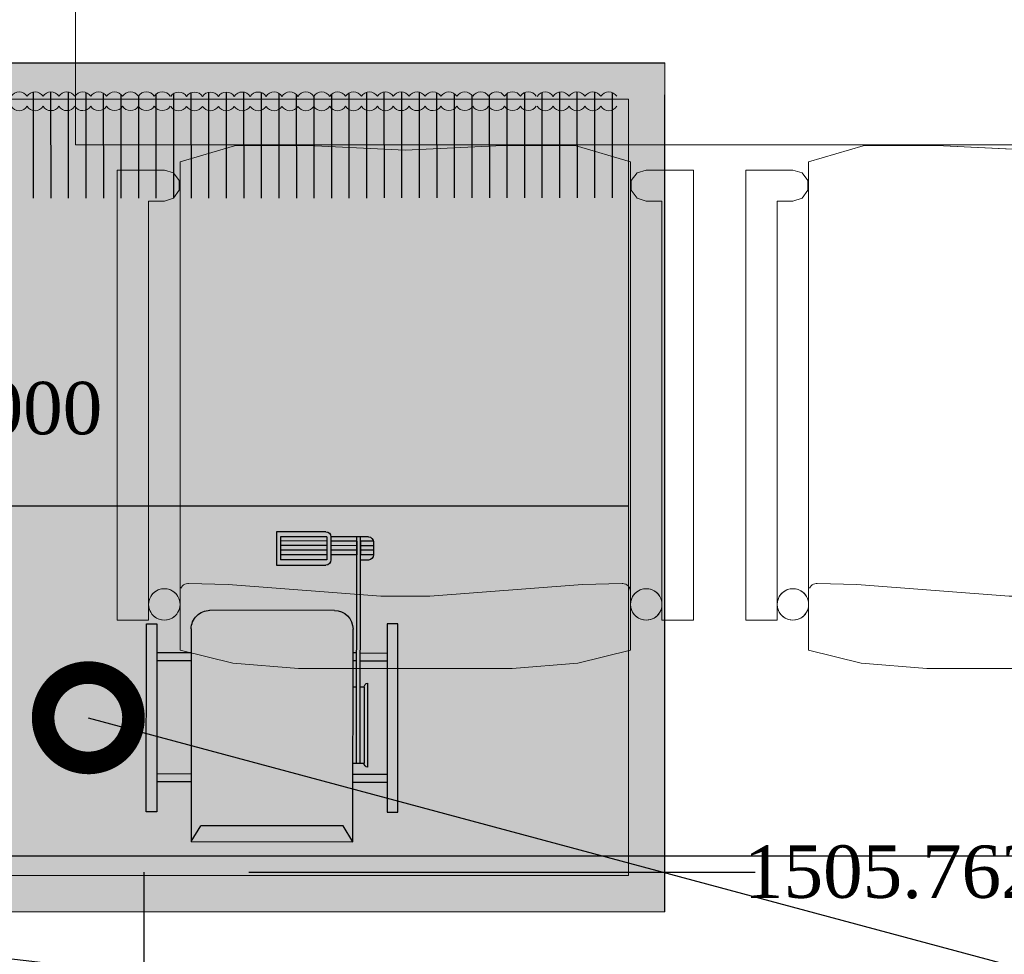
# Model space of a CAD drawing. Header units: millimetres. Extents: x 0 to 88385, y 0 to 41127.
# Tile 147 of 244: x 68309 to 69249, y 23720 to 24612. Entities that reach past the tile are written whole.
import ezdxf
from ezdxf import colors
from ezdxf.entities.mleader import LeaderData, LeaderLine
from ezdxf.math import Vec2, Vec3

# ---------------------------------------------------------------- set-up
doc = ezdxf.new("R2010")
doc.units = ezdxf.units.MM
doc.header["$MEASUREMENT"] = 0
for name, color, linetype in [('- განათება', 7, 'Continuous'), ('- მექანიკური ნაწილი', 7, 'Continuous'), ('- საშტეფცელო როზეტები', 7, 'Continuous'), ('New_Structural - Bearing', 7, 'Continuous')]:
    doc.layers.add(name, color=color, linetype=linetype)
for name, color, linetype, lineweight in [('heating-cooling1', 7, 'Continuous', 0), ('HVAC Room Number', 7, 'Continuous', 0), ('New_2D Drafting - General_Pen_No__1', 7, 'Continuous', 13), ('New_Archicad Doors_Pen_No__1', 7, 'Continuous', 13), ('New_Interior - Furniture _Pen_No__1', 7, 'Continuous', 13)]:
    doc.layers.add(name, color=color, linetype=linetype, lineweight=lineweight)
doc.styles.add('CT', font='ARIALN.TTF', dxfattribs={"height": 200})
doc.styles.get("Standard").update_dxf_attribs({"font": 'sylfaen.ttf'})
doc.dimstyles.get("Standard").update_dxf_attribs({"dimtxt": 0.18, "dimasz": 0.18, "dimexe": 0.18, "dimexo": 0.0625, "dimgap": 0.09, "dimtad": 0, "dimtih": 1, "dimtoh": 1, "dimdec": 4, "dimzin": 0, "dimdsep": 46, "dimtxsty": 'Standard', "dimcen": 0.09, "dimadec": 0, "dimazin": 0, "dimtfac": 1, "dimtdec": 4, "dimtofl": 0, "dimtmove": 0, "dimatfit": 3, "dimfxl": 1, "dimtolj": 1, "dimtzin": 0, "dimarcsym": 0})

# ---------------------------------------------------------------- blocks, each defined once
blk = doc.blocks.new('Door_3')
at = {"layer": 'New_Archicad Doors_Pen_No__1', "color": 7, "linetype": 'Continuous', "lineweight": 13}
blk.add_arc((410, 0), 820, 90, 180, dxfattribs=at)
blk = doc.blocks.new('Wall_69', base_point=(-4783.79, 22847.06))
at = {"layer": 'New_Archicad Doors_Pen_No__1', "color": 7, "linetype": 'Continuous', "lineweight": 13, "xscale": -1, "zscale": 1000}
blk.add_blockref('Door_3', (-16233.79, 22947.06), dxfattribs=at)
blk = doc.blocks.new('Chair 06 27')
at = {"layer": 'New_Interior - Furniture _Pen_No__1', "color": 7, "linetype": 'Continuous', "lineweight": 13}
for p, q in [((172.97, 499.98), (110.29, 494.92)), ((275, 499.98), (172.97, 499.98)), ((377.03, 499.98), (275, 499.98)), ((439.71, 494.92), (377.03, 499.98)), ((110.29, 494.92), (60, 482.32)), ((490, 482.32), (439.71, 494.92)), ((60, 482.32), (60, 16.51)), ((490, 16.51), (490, 482.32)), ((30.01, 453.71), (0, 453.71)), ((0, 453.71), (0, 24.42)), ((30.01, 53.88), (30.01, 453.71)), ((550, 453.71), (519.99, 453.71)), ((519.99, 453.71), (519.99, 53.88)), ((550, 24.42), (550, 453.71)), ((60.24, 424.65), (60, 426.03)), ((60.72, 423.34), (60.24, 424.65)), ((61.42, 422.13), (60.72, 423.34)), ((251.5, 430.73), (106, 419.73)), ((298.5, 430.73), (251.5, 430.73)), ((444, 419.73), (298.5, 430.73)), ((489.28, 423.34), (488.58, 422.13)), ((62.32, 421.05), (61.42, 422.13)), ((63.39, 420.15), (62.32, 421.05)), ((64.61, 419.45), (63.39, 420.15)), ((65.92, 418.98), (64.61, 419.45)), ((67.3, 418.73), (65.92, 418.98)), ((68, 418.73), (67.3, 418.73)), ((106, 419.73), (68, 418.73)), ((482, 418.73), (444, 419.73)), ((482.7, 418.73), (482, 418.73)), ((484.08, 418.98), (482.7, 418.73)), ((485.39, 419.45), (484.08, 418.98)), ((486.61, 420.15), (485.39, 419.45)), ((487.68, 421.05), (486.61, 420.15)), ((488.58, 422.13), (487.68, 421.05)), ((45, 53.88), (30.01, 53.88)), ((53.82, 51.01), (45, 53.88)), ((59.27, 43.52), (53.82, 51.01)), ((496.18, 51.01), (490.73, 43.52)), ((505, 53.88), (496.18, 51.01)), ((519.99, 53.88), (505, 53.88)), ((59.27, 34.25), (59.27, 43.52)), ((490.73, 43.52), (490.73, 34.25)), ((53.82, 26.75), (59.27, 34.25)), ((490.73, 34.25), (496.18, 26.75)), ((0, 24.42), (45, 24.42)), ((45, 24.42), (53.82, 26.75)), ((496.18, 26.75), (505, 24.42)), ((505, 24.42), (550, 24.42)), ((60, 16.51), (111.92, 1.22)), ((438.08, 1.22), (490, 16.51)), ((111.92, 1.22), (182.03, 0.94)), ((182.03, 0.94), (275, 5.15)), ((275, 5.15), (367.96, 0.94)), ((367.96, 0.94), (438.08, 1.22))]:
    blk.add_line(p, q, dxfattribs=at)
at = {"layer": 'New_Interior - Furniture _Pen_No__1', "color": 7, "linetype": 'Continuous', "lineweight": 13, "flags": 128}
for points in [[(60, 16.51), (111.92, 1.22), (182.03, 0.94), (275, 5.15), (367.96, 0.94), (438.08, 1.22), (490, 16.51), (490, 482.32), (439.71, 494.92), (377.03, 499.98), (275, 499.98), (172.97, 499.98), (110.29, 494.92), (60, 482.32)], [(0, 24.42), (45, 24.42), (53.82, 26.75), (59.27, 34.25), (59.27, 43.52), (53.82, 51.01), (45, 53.88), (30.01, 53.88), (30.01, 453.71), (0, 453.71)], [(45, 453.72), (42.4, 453.49), (39.87, 452.81), (37.5, 451.71), (35.36, 450.21), (33.51, 448.36), (32.01, 446.22), (30.9, 443.85), (30.23, 441.33), (30, 438.72), (30.23, 436.12), (30.9, 433.6), (32.01, 431.23), (33.51, 429.09), (35.36, 427.24), (37.5, 425.74), (39.87, 424.63), (42.4, 423.96), (45, 423.73), (47.6, 423.96), (50.13, 424.63), (52.5, 425.74), (54.64, 427.24), (56.49, 429.09), (57.99, 431.23), (59.1, 433.6), (59.77, 436.12), (60, 438.72), (59.77, 441.33), (59.1, 443.85), (57.99, 446.22), (56.49, 448.36), (54.64, 450.21), (52.5, 451.71), (50.13, 452.81), (47.6, 453.49)], [(505, 453.72), (502.4, 453.49), (499.87, 452.81), (497.5, 451.71), (495.36, 450.21), (493.51, 448.36), (492.01, 446.22), (490.9, 443.85), (490.23, 441.33), (490, 438.72), (490.23, 436.12), (490.9, 433.6), (492.01, 431.23), (493.51, 429.09), (495.36, 427.24), (497.5, 425.74), (499.87, 424.63), (502.4, 423.96), (505, 423.73), (507.6, 423.96), (510.13, 424.63), (512.5, 425.74), (514.64, 427.24), (516.49, 429.09), (517.99, 431.23), (519.1, 433.6), (519.77, 436.12), (520, 438.72), (519.77, 441.33), (519.1, 443.85), (517.99, 446.22), (516.49, 448.36), (514.64, 450.21), (512.5, 451.71), (510.13, 452.81), (507.6, 453.49)], [(519.99, 53.88), (505, 53.88), (496.18, 51.01), (490.73, 43.52), (490.73, 34.25), (496.18, 26.75), (505, 24.42), (550, 24.42), (550, 453.71), (519.99, 453.71)]]:
    blk.add_lwpolyline(points, close=True, dxfattribs=at)
at = {"layer": 'New_Interior - Furniture _Pen_No__1', "color": 7, "linetype": 'Continuous', "lineweight": 13}
for centre, start_param, end_param in [((45, 438.72), 4.712389, 7.853982), ((45, 438.72), 1.570796, 4.712389), ((505, 438.72), 4.712389, 7.853982), ((505, 438.72), 1.570796, 4.712389)]:
    blk.add_ellipse(centre, major_axis=(-15, 0), ratio=0.9996, start_param=start_param, end_param=end_param, dxfattribs=at)
blk = doc.blocks.new('asd1q3wdscqewdscx')
h = blk.add_hatch(color=8)
h.dxf.hatch_style = 1
h.paths.add_polyline_path([(45549, 30865), (45532, 30865), (45532, 30791), (45549, 30791)])
h.paths.add_polyline_path([(45549, 31289), (45532, 31289), (45532, 31215), (45549, 31215)])
h.paths.add_polyline_path([(45874, 31312), (45467, 31312), (45467, 31289), (45874, 31289)])
h.paths.add_polyline_path([(45811, 31289), (45794, 31289), (45794, 31231), (45811, 31231)])
h.paths.add_polyline_path([(45811, 31223), (45794, 31223), (45794, 31215), (45811, 31215)])
h = blk.add_hatch(color=7)
h.dxf.hatch_style = 1
h.paths.add_polyline_path([(45746.1, 31247), (45563.9, 31247, 0.376607), (45573, 31239), (45737, 31239, 0.376607)])
h = blk.add_hatch(color=256)
h.dxf.hatch_style = 1
h.paths.add_polyline_path([(46062, 31223), (46053, 31223), (46053, 31167), (46062, 31167)])
h.paths.add_polyline_path([(46053, 31258.8), (46053, 31231), (46062, 31231), (46062, 31248, 0.361621)])
h.paths.add_polyline_path([(46043, 31259), (46033, 31259), (46033, 31231), (46043, 31231)])
h.paths.add_polyline_path([(46023, 31259, 0.414214), (46012, 31248), (46012, 31231), (46023, 31231)])
h.paths.add_polyline_path([(46023, 31223), (46012, 31223), (46012, 31167), (46023, 31167)])
h.paths.add_polyline_path([(46043, 31223), (46033, 31223), (46033, 31167), (46043, 31167)])
h.paths.add_polyline_path([(46073, 31156, 0.414214), (46062, 31167), (46012, 31167, 0.414214), (46001, 31156), (46001, 31058), (46001, 31049), (46073, 31049), (46073, 31058)])
h.paths.add_polyline_path([(46062, 31058), (46012, 31058), (46012, 31158), (46062, 31158)], flags=16)
at = {"true_color": 0x8fa35c}
h = blk.add_hatch(color=55, dxfattribs=at)
h.dxf.hatch_style = 1
h.paths.add_polyline_path([(46053, 31223), (46043, 31223), (46043, 31167), (46053, 31167)])
h.paths.add_polyline_path([(46053, 31258.8, 0.045741), (46051, 31259), (46043, 31259), (46043, 31231), (46053, 31231)])
h.paths.add_polyline_path([(46033, 31259), (46023, 31259), (46023, 31231), (46033, 31231)])
h.paths.add_polyline_path([(46023, 31158), (46012, 31158), (46012, 31058), (46023, 31058)])
h.paths.add_polyline_path([(46033, 31158), (46023, 31158), (46023, 31058), (46033, 31058)])
h.paths.add_polyline_path([(46043, 31158), (46033, 31158), (46033, 31058), (46043, 31058)])
h.paths.add_polyline_path([(46053, 31158), (46043, 31158), (46043, 31058), (46053, 31058)])
h.paths.add_polyline_path([(46062, 31158), (46053, 31158), (46053, 31058), (46062, 31058)])
h = blk.add_hatch(color=7)
h.dxf.hatch_style = 1
h.paths.add_polyline_path([(45737, 31239), (45573, 31239), (45573, 31231), (45737, 31231)])
at = {"true_color": 0x40b2bf}
h = blk.add_hatch(color=143, dxfattribs=at)
h.dxf.hatch_style = 1
h.paths.add_polyline_path([(45737, 31231), (45573, 31231), (45573, 31223), (45737, 31223)])
h = blk.add_hatch(color=7)
h.dxf.hatch_style = 1
h.paths.add_polyline_path([(45737, 31223), (45573, 31223), (45573, 31215), (45737, 31215)])
h = blk.add_hatch(color=143, dxfattribs=at)
h.dxf.hatch_style = 1
h.paths.add_polyline_path([(46062, 31231), (46053, 31231), (46023, 31231), (45737, 31231), (45737, 31223), (46062, 31223)])
at = {"true_color": 0x8fa35c}
h = blk.add_hatch(color=55, dxfattribs=at)
h.dxf.hatch_style = 1
h.paths.add_polyline_path([(46033, 31223), (46023, 31223), (46023, 31167), (46033, 31167)])
at = {"true_color": 0xb4794b}
h = blk.add_hatch(color=35, dxfattribs=at)
h.dxf.hatch_style = 1
h.paths.add_polyline_path([(45903, 31174.6, 0.414214), (45862.6, 31215), (45403, 31215), (45437, 31193.9), (45437, 30886.1), (45403, 30865), (45862.6, 30865, 0.414214), (45903, 30905.4)])
h = blk.add_hatch(color=8)
h.dxf.hatch_style = 1
h.paths.add_polyline_path([(45811, 30865), (45794, 30865), (45794, 30791), (45811, 30791)])
h = blk.add_hatch(color=8)
h.dxf.hatch_style = 1
h.paths.add_polyline_path([(45874, 30791), (45467, 30791), (45467, 30768), (45874, 30768)])
for p, q in [((45467, 31289), (45467, 31312)), ((45467, 31312), (45874, 31312)), ((45874, 31312), (45874, 31289)), ((45874, 31289), (45467, 31289)), ((45532, 31215), (45532, 31289)), ((45549, 31215), (45549, 31289)), ((45794, 31231), (45794, 31289)), ((45811, 31231), (45811, 31289)), ((45563.9, 31247), (45746.1, 31247)), ((46012, 31248), (46012, 31231)), ((46051, 31259), (46023, 31259)), ((46023, 31259), (46023, 31231)), ((46033, 31259), (46033, 31231)), ((46043, 31259), (46043, 31231)), ((46053, 31259), (46053, 31231)), ((46062, 31248), (46062, 31167)), ((45573, 31215), (45573, 31239)), ((45737, 31239), (45573, 31239)), ((45573, 31231), (46062, 31231)), ((45573, 31223), (46062, 31223)), ((45737, 31239), (45737, 31231)), ((45737, 31223), (45737, 31215)), ((45794, 31223), (45794, 31215)), ((45811, 31223), (45811, 31215)), ((46053, 31231), (46023, 31231)), ((46053, 31223), (46023, 31223)), ((46023, 31223), (46023, 31167)), ((46033, 31223), (46033, 31167)), ((46043, 31223), (46043, 31167)), ((46053, 31231), (46062, 31231)), ((46053, 31223), (46062, 31223)), ((46053, 31223), (46053, 31167)), ((45403, 31215), (45862.6, 31215)), ((45403, 31215), (45437, 31193.9)), ((45403, 30865), (45403, 31215)), ((45437, 31193.9), (45437, 30886.1)), ((45903, 31174.6), (45903, 30905.4)), ((46001, 31058), (46001, 31156)), ((46062, 31167), (46012, 31167)), ((46062, 31158), (46012, 31158)), ((46012, 31158), (46012, 31058)), ((46023, 31158), (46023, 31058)), ((46033, 31158), (46033, 31058)), ((46043, 31158), (46043, 31058)), ((46053, 31158), (46053, 31058)), ((46062, 31158), (46062, 31058)), ((46073, 31156), (46073, 31058)), ((46001, 31049), (46001, 31058)), ((46073, 31049), (46001, 31049)), ((46062, 31058), (46012, 31058)), ((46073, 31058), (46073, 31049)), ((45403, 30865), (45437, 30886.1)), ((45862.6, 30865), (45403, 30865)), ((45532, 30865), (45532, 30791)), ((45549, 30865), (45549, 30791)), ((45794, 30865), (45794, 30791)), ((45811, 30865), (45811, 30791)), ((45874, 30791), (45467, 30791)), ((45467, 30791), (45467, 30768)), ((45874, 30768), (45874, 30791)), ((45467, 30768), (45874, 30768))]:
    blk.add_line(p, q)
for centre, radius, start, end in [((45573, 31248.2), 9.19, 187.4531, 270), ((45737, 31248.2), 9.19, 270, 352.5469), ((46023, 31248), 11, 90, 180), ((46051, 31248), 11, 0, 90), ((45862.6, 31174.6), 40.4, 0, 90), ((46012, 31156), 11, 90, 180), ((46062, 31156), 11, 0, 90), ((45862.6, 30905.4), 40.4, 270, 0)]:
    blk.add_arc(centre, radius, start, end)
blk = doc.blocks.new('asdasda')
at = {"lineweight": 0, "true_color": 0xffffff}
h = blk.add_hatch(color=7, dxfattribs=at)
h.dxf.hatch_style = 1
h.paths.add_polyline_path([(757.39, 504.17), (22.61, 504.17), (22.61, 22.61), (757.39, 22.61)], flags=0)
h.paths.add_polyline_path([(780, 526.78), (0, 526.78), (0, 0), (780, 0)])
h.paths.add_polyline_path([(22.61, 504.17), (757.39, 504.17), (757.39, 22.61), (22.61, 22.61)], flags=16)
h = blk.add_hatch(color=7, dxfattribs=at)
h.dxf.hatch_style = 1
h.paths.add_polyline_path([(757.39, 504.17), (22.61, 504.17), (22.61, 22.61), (757.39, 22.61)])
h = blk.add_hatch(color=7)
h.dxf.hatch_style = 1
h.paths.add_polyline_path([(22.76, 255.2), (22.77, 243.7), (757.39, 244.32), (757.39, 255.82)])
at = {"true_color": 0xfb1004}
h = blk.add_hatch(color=1, dxfattribs=at)
h.dxf.hatch_style = 1
h.set_gradient(color1=(255, 0, 0), color2=(0, 0, 255), tint=1)
h.paths.add_polyline_path([(740.38, 210.18), (740.44, 134.47, -1), (717.09, 134.45), (717.03, 209.83, 1), (673.81, 209.79), (673.87, 134.55, -1.005911), (650.76, 134.16), (650.7, 210.01, 1.002343), (607.71, 209.64), (607.78, 134.36, -1), (584.42, 134.34), (584.36, 209.95, 1.002343), (541.38, 209.58), (541.44, 134.3, -1), (518.09, 134.28), (518.03, 209.66, 1), (474.81, 209.63), (474.87, 134.25, -1), (451.76, 133.99), (451.7, 209.84, 1.00525), (408.71, 209.35), (408.78, 134.32, -1), (385.42, 134.3), (385.36, 209.68, 1), (342.14, 209.64), (342.21, 134.26, -1.005302), (319.09, 133.89), (319.03, 209.73, 1.00522), (276.05, 209.24), (276.11, 134.21, -1), (252.76, 134.19), (252.69, 209.8, 1.005275), (209.71, 209.3), (209.77, 134.27, -1), (186.42, 134.25), (186.36, 209.74, 1.005275), (143.38, 209.25), (143.44, 134.22, -1), (120.09, 134.2), (120.03, 209.81, 1.005275), (77.04, 209.32), (77.11, 134.29, -1), (53.75, 134.27), (53.69, 209.65, 0.415483), (31.49, 231.57), (22.61, 231.56), (22.61, 221.51), (31.95, 221.52, -0.414214), (43.64, 209.85), (43.7, 134.6, 0.999973), (86.92, 134.63), (86.86, 209.7, -1.008192), (109.97, 210.14), (110.04, 134.53, 1.011383), (153.25, 135.05), (153.19, 209.94, -0.994909), (176.31, 210.07), (176.37, 134.58, 1.011379), (219.59, 135.11), (219.53, 209.99, -0.994909), (242.64, 210.13), (242.71, 134.51, 1), (285.92, 134.55), (285.86, 209.93, -0.994909), (308.98, 210.06), (309.04, 134.45, 1), (352.26, 134.48), (352.19, 209.86), (352.19, 209.98, -1), (375.31, 210.24), (375.37, 134.62, 1), (418.59, 134.66), (418.53, 210.04, -0.994909), (441.64, 210.17), (441.71, 134.56, 1), (484.92, 134.59), (484.86, 209.97, -1), (507.98, 210.23), (508.04, 134.61, 1), (551.26, 134.65), (551.2, 210.03, -1), (574.31, 210.28), (574.37, 134.67, 1), (617.59, 134.7), (617.53, 210.08, -1), (640.64, 210.34), (640.71, 134.72, 1), (683.92, 134.76), (683.86, 210.14, -1), (706.98, 210.39), (707.04, 134.78, 1), (750.26, 134.81), (750.2, 210.19, -0.303251), (757.39, 220.98), (757.39, 231.43, 0.354482)])
h = blk.add_hatch(color=250)
h.dxf.hatch_style = 1
h.paths.add_polyline_path([(757.39, 97.77), (757.39, 109.27), (22.61, 108.66), (22.61, 97.16)])
h = blk.add_hatch(color=7)
h.dxf.hatch_style = 1
h.paths.add_polyline_path([(22.89, 101.99), (22.9, 90.49), (757.39, 91.09), (757.39, 102.59)])
blk.add_line((22.61, 274.98), (757.39, 274.98))
at = {"color": 250}
blk.add_line((780, 0), (0, 0), dxfattribs=at)
for points in [[(0, 526.78), (0, 20)], [(32.52, 83.8), (32.57, 18.56)], [(43.41, 83.81), (43.46, 18.25)], [(54.29, 83.82), (54.35, 18.13)], [(65.18, 83.83), (65.23, 18.19)], [(76.06, 83.84), (76.12, 18.44)], [(86.95, 83.85), (87, 18.51)], [(97.84, 83.86), (97.89, 19.08)], [(108.72, 83.87), (108.77, 19.99)], [(119.61, 83.88), (119.66, 20.22)], [(130.49, 83.88), (130.55, 19.24)], [(141.38, 83.89), (141.43, 18.64)], [(152.27, 83.9), (152.32, 18.28)], [(163.15, 83.91), (163.21, 18.12)], [(174.04, 83.92), (174.09, 18.15)], [(184.92, 83.93), (184.98, 18.36)], [(195.81, 83.94), (195.86, 18.77)], [(206.7, 83.95), (206.75, 19.45)], [(217.58, 83.96), (217.63, 20.54)], [(228.47, 83.97), (228.52, 19.89)], [(239.35, 83.97), (239.41, 19.08)], [(250.24, 83.98), (250.29, 18.57)], [(261.12, 83.99), (261.18, 18.29)], [(272.01, 84), (272.07, 18.2)], [(282.9, 84.01), (282.95, 18.29)], [(293.78, 84.02), (293.84, 18.57)], [(304.67, 84.03), (304.72, 19.07)], [(315.55, 84.04), (315.61, 19.4)], [(326.44, 84.05), (326.49, 20.52)], [(337.33, 84.06), (337.38, 19.75)], [(348.21, 84.06), (348.27, 18.95)], [(359.1, 84.07), (359.15, 18.46)], [(369.98, 84.08), (370.04, 18.19)], [(380.87, 84.09), (380.93, 18.11)], [(391.76, 84.1), (391.81, 18.21)]]:
    blk.add_lwpolyline(points, dxfattribs=at)
at = {"layer": 'heating-cooling1'}
blk.add_lwpolyline([(0, 526.78), (780, 526.78), (780, 0), (0, 0), (0, 526.78)], dxfattribs=at)
blk.add_lwpolyline([(22.61, 504.17), (757.39, 504.17), (757.39, 22.61), (22.61, 22.61)], close=True, dxfattribs=at)
at = {"layer": 'HVAC Room Number', "color": 250}
for points in [[(39.76, 27.03, 0.553217), (29.89, 27.02)], [(49.62, 27.03, 0.553217), (39.76, 27.03)], [(59.48, 27.04, 0.553217), (49.62, 27.03)], [(69.34, 27.05, 0.553217), (59.48, 27.04)], [(79.21, 27.06, 0.553217), (69.34, 27.05)], [(89.65, 26.96, 0.553217), (79.79, 26.95)], [(99.51, 26.97, 0.553217), (89.65, 26.96)], [(109.37, 26.98, 0.553217), (99.51, 26.97)], [(119.24, 26.98, 0.553217), (109.37, 26.98)], [(129.1, 26.99, 0.553217), (119.24, 26.98)], [(138.96, 27, 0.553217), (129.1, 26.99)], [(148.82, 27.01, 0.553217), (138.96, 27)], [(158.69, 27.02, 0.553217), (148.82, 27.01)], [(168.55, 27.03, 0.553217), (158.69, 27.02)], [(178.41, 27.03, 0.553217), (168.55, 27.03)], [(188.27, 27.04, 0.553217), (178.41, 27.03)], [(198.14, 27.05, 0.553217), (188.27, 27.04)], [(208, 27.06, 0.553217), (198.14, 27.05)], [(217.86, 27.07, 0.553217), (208, 27.06)], [(227.72, 27.07, 0.553217), (217.86, 27.07)], [(237.59, 27.08, 0.553217), (227.72, 27.07)], [(247.45, 27.09, 0.553217), (237.59, 27.08)], [(257.31, 27.1, 0.553217), (247.45, 27.09)], [(267.17, 27.11, 0.553217), (257.31, 27.1)], [(277.04, 27.11, 0.553217), (267.17, 27.11)], [(286.9, 27.12, 0.553217), (277.04, 27.11)], [(296.76, 27.13, 0.553217), (286.9, 27.12)], [(306.62, 27.14, 0.553217), (296.76, 27.13)], [(316.81, 26.97, 0.553217), (306.94, 26.96)], [(326.67, 26.98, 0.553217), (316.81, 26.97)], [(336.53, 26.98, 0.553217), (326.67, 26.98)], [(346.39, 26.99, 0.553217), (336.53, 26.98)], [(356.26, 27, 0.553217), (346.39, 26.99)], [(366.12, 27.01, 0.553217), (356.26, 27)], [(375.98, 27.02, 0.553217), (366.12, 27.01)], [(385.84, 27.03, 0.553217), (375.98, 27.02)], [(395.71, 27.03, 0.553217), (385.84, 27.03)], [(405.57, 27.04, 0.553217), (395.71, 27.03)], [(29.9, 20.83, 0.553217), (39.76, 20.84)], [(39.76, 20.84, 0.553217), (49.62, 20.85)], [(49.62, 20.85, 0.553217), (59.49, 20.86)], [(59.49, 20.86, 0.553217), (69.35, 20.87)], [(69.35, 20.87, 0.553217), (79.21, 20.87)], [(79.79, 20.77, 0.553217), (89.65, 20.77)], [(89.65, 20.77, 0.553217), (99.52, 20.78)], [(99.52, 20.78, 0.553217), (109.38, 20.79)], [(109.38, 20.79, 0.553217), (119.24, 20.8)], [(119.24, 20.8, 0.553217), (129.1, 20.81)], [(129.1, 20.81, 0.553217), (138.97, 20.81)], [(138.97, 20.81, 0.553217), (148.83, 20.82)], [(148.83, 20.82, 0.553217), (158.69, 20.83)], [(158.69, 20.83, 0.553217), (168.55, 20.84)], [(168.55, 20.84, 0.553217), (178.42, 20.85)], [(178.42, 20.85, 0.553217), (188.28, 20.86)], [(188.28, 20.86, 0.553217), (198.14, 20.86)], [(198.14, 20.86, 0.553217), (208, 20.87)], [(208, 20.87, 0.553217), (217.87, 20.88)], [(217.87, 20.88, 0.553217), (227.73, 20.89)], [(227.73, 20.89, 0.553217), (237.59, 20.9)], [(237.59, 20.9, 0.553217), (247.45, 20.9)], [(247.45, 20.9, 0.553217), (257.32, 20.91)], [(257.32, 20.91, 0.553217), (267.18, 20.92)], [(267.18, 20.92, 0.553217), (277.04, 20.93)], [(277.04, 20.93, 0.553217), (286.9, 20.94)], [(286.9, 20.94, 0.553217), (296.77, 20.95)], [(296.77, 20.95, 0.553217), (306.63, 20.95)], [(306.95, 20.77, 0.553217), (316.81, 20.78)], [(316.81, 20.78, 0.553217), (326.67, 20.79)], [(326.67, 20.79, 0.553217), (336.54, 20.8)], [(336.54, 20.8, 0.553217), (346.4, 20.81)], [(346.4, 20.81, 0.553217), (356.26, 20.81)], [(356.26, 20.81, 0.553217), (366.12, 20.82)], [(366.12, 20.82, 0.553217), (375.99, 20.83)], [(375.99, 20.83, 0.553217), (385.85, 20.84)], [(385.85, 20.84, 0.553217), (395.71, 20.85)], [(395.71, 20.85, 0.553217), (405.57, 20.86)]]:
    blk.add_lwpolyline(points, format="xyb", dxfattribs=at)
at = {"xscale": -0.286883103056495, "yscale": 0.2868831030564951, "zscale": 0.2868831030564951, "rotation": 89.95250228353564}
blk.add_blockref('asd1q3wdscqewdscx', (9159.46, 13501.11), dxfattribs=at)
blk = doc.blocks.new('_DotSmall')
at = {"color": 0, "linetype": 'ByBlock', "const_width": 0.5}
blk.add_lwpolyline([(-0.0625, 0, 1), (0.0625, 0, 1)], format="xyb", close=True, dxfattribs=at)
blk = doc.blocks.new('*D596')
at = {"layer": '- საშტეფცელო როზეტები', "color": 0, "lineweight": -2, "transparency": 16777216}
for p, q in [((67456.51, 24721.44), (67456.51, 23813.82)), ((71840.68, 24690.28), (71840.68, 23813.82)), ((67556.51, 23814), (69446.23, 23814)), ((71740.68, 23814), (69749.77, 23814))]:
    blk.add_line(p, q, dxfattribs=at)
at = {"layer": '- საშტეფცელო როზეტები', "color": 0, "transparency": 16777216}
for points in [[(67556.51, 23830.67), (67556.51, 23797.33), (67456.51, 23814)], [(71740.68, 23830.67), (71740.68, 23797.33), (71840.68, 23814)]]:
    blk.add_solid(points, dxfattribs=at)
at = {"layer": 'Defpoints', "color": 0, "transparency": 16777216}
for p in [(67456.51, 24721.5), (71840.68, 24690.34), (71840.68, 23814)]:
    blk.add_point(p, dxfattribs=at)
at = {"layer": '- საშტეფცელო როზეტები', "color": 0, "transparency": 16777216, "insert": (69598, 23814), "char_height": 50, "attachment_point": 5}
blk.add_mtext('\\A1;{\\fSylfaen|b0|i0|c0|p18;4384.1732}', dxfattribs=at)
blk = doc.blocks.new('*D1140')
at = {"layer": '- განათება', "color": 0, "lineweight": -2, "transparency": 16777216}
for p, q in [((68427.6, 23577.12), (68427.6, 23798.44)), ((68527.6, 23798.26), (69010.64, 23798.26)), ((69833.36, 23798.26), (69310.54, 23798.26)), ((69933.36, 23577.12), (69933.36, 23798.44))]:
    blk.add_line(p, q, dxfattribs=at)
at = {"layer": '- განათება', "color": 0, "transparency": 16777216}
for points in [[(68527.6, 23814.92), (68527.6, 23781.59), (68427.6, 23798.26)], [(69833.36, 23814.92), (69833.36, 23781.59), (69933.36, 23798.26)]]:
    blk.add_solid(points, dxfattribs=at)
at = {"layer": 'Defpoints', "color": 0, "transparency": 16777216}
for p in [(68427.6, 23798.26), (68427.6, 23577.06), (69933.36, 23577.06)]:
    blk.add_point(p, dxfattribs=at)
at = {"layer": '- განათება', "color": 0, "transparency": 16777216, "insert": (69160.59, 23798.26), "char_height": 50, "attachment_point": 5}
blk.add_mtext('\\A1;{\\fSylfaen|b0|i0|c0|p18;1505.7626}', dxfattribs=at)
blk = doc.blocks.new('*D1144')
at = {"layer": '- განათება', "color": 0, "lineweight": -2, "transparency": 16777216}
for p, q in [((68427.54, 24877.06), (68226.91, 24877.06)), ((68227.09, 24777.06), (68227.09, 24266.22)), ((68227.09, 23677.06), (68227.09, 24214.94)), ((68427.54, 23577.06), (68226.91, 23577.06))]:
    blk.add_line(p, q, dxfattribs=at)
at = {"layer": '- განათება', "color": 0, "transparency": 16777216}
for points in [[(68210.43, 24777.06), (68243.76, 24777.06), (68227.09, 24877.06)], [(68210.43, 23677.06), (68243.76, 23677.06), (68227.09, 23577.06)]]:
    blk.add_solid(points, dxfattribs=at)
at = {"layer": 'Defpoints', "color": 0, "transparency": 16777216}
for p in [(68427.6, 24877.06), (68227.09, 23577.06), (68427.6, 23577.06)]:
    blk.add_point(p, dxfattribs=at)
at = {"layer": '- განათება', "color": 0, "transparency": 16777216, "insert": (68227.09, 24240.58), "char_height": 50, "attachment_point": 5}
blk.add_mtext('\\A1;{\\fSylfaen|b0|i0|c0|p18;1300.0000}', dxfattribs=at)

msp = doc.modelspace()

# ---------------------------------------------------------------- linework, layer by layer
at = {"layer": 'New_2D Drafting - General_Pen_No__1', "color": 7, "linetype": 'Continuous', "lineweight": 13}
msp.add_lwpolyline([(68361.85811, 24492.51971), (68361.85811, 25492.51971), (73861.85811, 25492.51971), (73861.85811, 24492.51971)], close=True, dxfattribs=at)

# ---------------------------------------------------------------- block references
at = {"layer": '- მექანიკური ნაწილი', "lineweight": 0, "transparency": 33554687, "xscale": 1.538463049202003, "yscale": 1.538463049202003, "zscale": 1.538463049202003, "rotation": 180}
msp.add_blockref('asdasda', (68924.61696, 24570.75093), dxfattribs=at)
at = {"layer": 'New_Interior - Furniture _Pen_No__1', "color": 7, "linetype": 'Continuous', "lineweight": 13, "zscale": 1000, "rotation": 180}
for p in [(68951.8051, 24492.51971), (69551.8051, 24492.51971)]:
    msp.add_blockref('Chair 06 27', p, dxfattribs=at)
at = {"layer": 'New_Structural - Bearing', "color": 7, "lineweight": 35}
msp.add_blockref('Wall_69', (79456.5059, 22847.05844), dxfattribs=at)

# ---------------------------------------------------------------- dimensions: what is measured, and where the dimension line sits
at = {"layer": '- განათება', "color": 1}
for base, p1, angle, picture, middle in [((68227.09232, 23577.05844), (68427.59822, 24877.05844), 270, '*D1144', (68227.09232, 24240.57747)), ((68427.59822, 23798.25747), (69933.36082, 23577.05844), 180, '*D1140', (69160.59232, 23798.25747))]:
    dim = msp.add_linear_dim(base=base, p1=p1, p2=(68427.59822, 23577.05844), angle=angle, text='{\\fSylfaen|b0|i0|c0|p18;<>}', dimstyle='Standard', override={"dimtxt": 50, "dimasz": 100}, dxfattribs=at)
    dim.commit()
    dim.dimension.update_dxf_attribs({"geometry": picture, "text_midpoint": middle, "dimtype": 160})
at = {"layer": '- საშტეფცელო როზეტები', "color": 1}
dim = msp.add_linear_dim(base=(71840.67909, 23814), p1=(67456.5059, 24721.5), p2=(71840.67909, 24690.34412), text='{\\fSylfaen|b0|i0|c0|p18;<>}', dimstyle='Standard', override={"dimtxt": 50, "dimasz": 100}, dxfattribs=at)
dim.commit()
dim.dimension.update_dxf_attribs({"geometry": '*D596', "text_midpoint": (69598, 23814), "dimtype": 160})

# ---------------------------------------------------------------- leaders
at = {"layer": '- მექანიკური ნაწილი', "color": 7}
ml = msp.add_multileader_mtext('Standard', dxfattribs=at)
ml.set_content('\\pxt13;{\\fSylfaen|b1|i0|c0|p18;\\C1;DB-HVAC\\C7;  \\fSylfaen|b0|i0|c0|p18;\\C1;QF-26          \\C7;N2XH-3X2.5}', color=7, style='CT')
ml.set_leader_properties()
ml.set_arrow_properties(name='DOTSMALL')
ml.build(insert=Vec2(0, 0))
ml.multileader.update_dxf_attribs({"has_dogleg": 0, "text_left_attachment_type": 6, "text_right_attachment_type": 6, "dogleg_length": 9, "arrow_head_size": 172.53719})
ctx = ml.context
ctx.base_point, ctx.char_height, ctx.arrow_head_size, ctx.landing_gap_size, ctx.plane_origin = Vec3(69927.73983, 23528.233), 171.30078278, 172.53719, 57.5124, Vec3(53197.34963, 13042.70909)
ctx.left_attachment, ctx.right_attachment, ctx.text_align_type = 6, 6, 1
notes = []
notes.append((ctx, [(1, (1, 1, 0), (69918.73983, 23528.233), (1, 0), 9, [(2, [(68374.22937, 23945.65878)], 0, [])])]))
ctx.mtext.insert, ctx.mtext.width, ctx.mtext.defined_height, ctx.mtext.alignment, ctx.mtext.flow_direction = Vec3(70930.29797, 23733.79394), 2531.4263669, 243.98464, 2, 5
ml = msp.add_multileader_mtext('Standard', dxfattribs=at)
ml.set_content('{\\fSylfaen|b1|i0|c0|p18;\\C1;DB-HVAC\\C7;  \\fSylfaen|b0|i0|c0|p18;\\C1;QF-26          \\C7;N2XH-3X2.5}', color=7, style='CT')
ml.set_leader_properties()
ml.set_arrow_properties(name='DOTSMALL')
ml.build(insert=Vec2(0, 0))
ml.multileader.update_dxf_attribs({"has_dogleg": 0, "text_left_attachment_type": 6, "text_right_attachment_type": 6, "dogleg_length": 9, "arrow_head_size": 172.53719})
ctx = ml.context
ctx.base_point, ctx.char_height, ctx.arrow_head_size, ctx.landing_gap_size, ctx.plane_origin = Vec3(69932.83157, 23528.233), 171.3007828, 172.53719, 57.5124, Vec3(47295.47963, 13042.70909)
ctx.left_attachment, ctx.right_attachment, ctx.text_align_type = 6, 6, 1
notes.append((ctx, [(1, (1, 1, 0), (69923.83157, 23528.233), (1, 0), 9, [(2, [(66555.36999, 23915.81185)], 0, [])])]))
ctx.mtext.insert, ctx.mtext.width, ctx.mtext.defined_height, ctx.mtext.alignment, ctx.mtext.flow_direction = Vec3(70935.38972, 23733.79394), 2531.4263669, 243.98464, 2, 5
for ctx, leaders in notes:
    for number, flags, end, landing, length, lines in leaders:
        leader = LeaderData()
        leader.index, (leader.has_last_leader_line, leader.has_dogleg_vector, leader.attachment_direction) = number, flags
        leader.last_leader_point, leader.dogleg_vector, leader.dogleg_length = Vec3(end), Vec3(landing), length
        for number, points, colour, breaks in lines:
            line = LeaderLine()
            line.index, line.vertices, line.color, line.breaks = number, Vec3.list(points), colors.encode_raw_color(colour), breaks
            leader.lines.append(line)
        ctx.leaders.append(leader)

doc.saveas('drawing.dxf')
